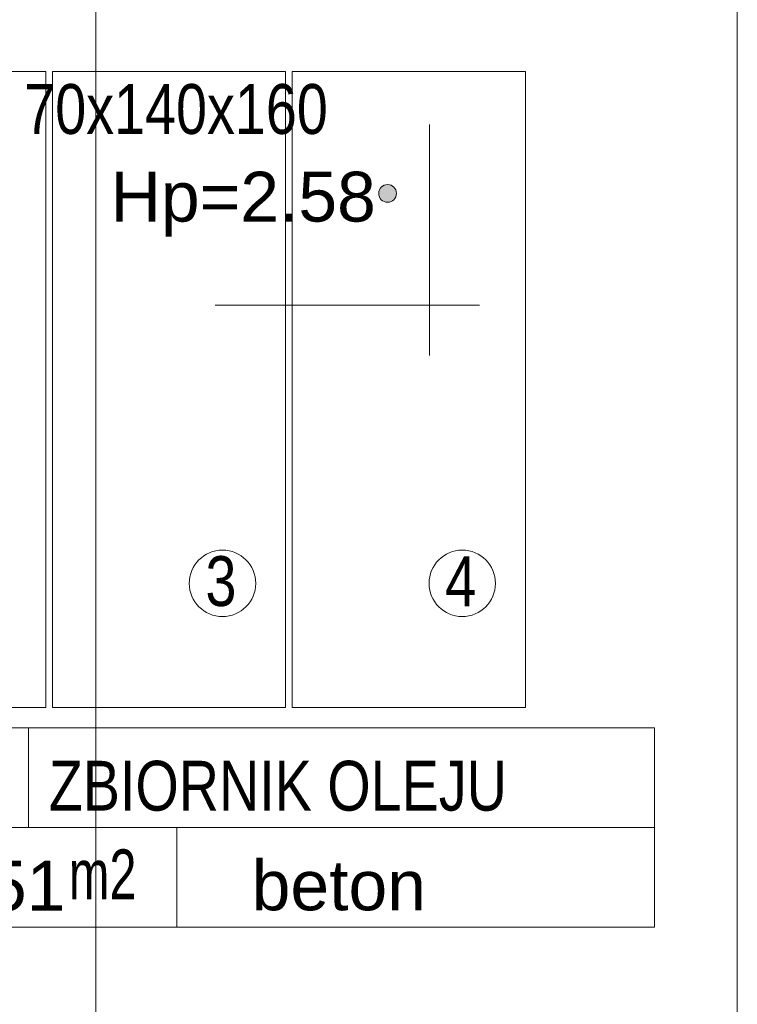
# Model space of a CAD drawing. Header units: millimetres. Extents: x -573548 to 674770, y -184010 to -47794.
# Tile 117 of 181: x 103808 to 105967, y -103989 to -101026. Entities that reach past the tile are written whole.
import ezdxf

# ---------------------------------------------------------------- set-up
doc = ezdxf.new("R2010")
doc.units = ezdxf.units.MM
for name, color, linetype, lineweight in [('A.02 RZUT PIWNICY_is$0$A-OPISY-2_Nr_pióra__2', 8, 'Continuous', 9), ('A.02 RZUT PIWNICY_is$0$A-OPISY-3_Nr_pióra__6', 8, 'Continuous', 9), ('A.02 RZUT PIWNICY_is$0$A-WYSOKOSCI_Nr_pióra__7', 8, 'Continuous', 9), ('A.02 RZUT PIWNICY_is$0$opisy inne_Nr_pióra__25', 8, 'Continuous', 9), ('A.02 RZUT PIWNICY_is$0$SCHODY_Nr_pióra__1', 8, 'Continuous', 9), ('A.02 RZUT PIWNICY_is$0$strop_cieniej_Nr_pióra__1', 8, 'Continuous', 9), ('A.02 RZUT PIWNICY_is$0$WYPOSAZENIE_Nr_pióra__8', 8, 'Continuous', 9)]:
    doc.layers.add(name, color=color, linetype=linetype, lineweight=lineweight)
doc.styles.add('A.02 RZUT PIWNICY_is$0$STYL_AUTOMATYCZNY_1', font='arial.ttf')
doc.styles.add('A.02 RZUT PIWNICY_is$0$STYL_AUTOMATYCZNY_4', font='arial.ttf', dxfattribs={"width": 0.8})
doc.styles.add('A.02 RZUT PIWNICY_is$0$STYL_AUTOMATYCZNY_5', font='arial.ttf', dxfattribs={"width": 0.7})

# ---------------------------------------------------------------- blocks, each defined once
blk = doc.blocks.new('A.02 RZUT PIWNICY_is')
at = {"layer": 'A.02 RZUT PIWNICY_is$0$A-WYSOKOSCI_Nr_pióra__7'}
blk.add_hatch(color=256, dxfattribs=at).paths.add_polyline_path([(105511.6, -101548.4, 1), (105458.2, -101548.4, 1)])
at = {"layer": 'A.02 RZUT PIWNICY_is$0$A-OPISY-3_Nr_pióra__6'}
for p, q in [((104404.2, -103156.8), (104404.2, -103456.8)), ((103819.4, -103456.8), (106287.7, -103456.8)), ((104851, -103456.8), (104851, -103756.9))]:
    blk.add_line(p, q, dxfattribs=at)
blk.add_lwpolyline([(103819.4, -103756.9), (103819.4, -103156.8), (106287.7, -103156.8), (106287.7, -103756.9)], close=True, dxfattribs=at)
at = {"layer": 'A.02 RZUT PIWNICY_is$0$A-WYSOKOSCI_Nr_pióra__7'}
blk.add_circle((105484.9, -101548.4), 26.7, dxfattribs=at)
at = {"layer": 'A.02 RZUT PIWNICY_is$0$opisy inne_Nr_pióra__25'}
for p, q in [((105611.3, -102036.5), (105611.3, -101341.3)), ((105761.3, -101884.2), (104966.3, -101884.2))]:
    blk.add_line(p, q, dxfattribs=at)
at = {"layer": 'A.02 RZUT PIWNICY_is$0$SCHODY_Nr_pióra__1'}
blk.add_lwpolyline([(102540.9, -103178.9), (102542, -102719.7), (102653.8, -102719.7), (102653.8, -102516.4), (102542.5, -102516.4), (102547, -100756.5), (106537.3, -100784.5), (106537.3, -104505.5), (102541.9, -104505.5), (102543, -104078), (102210.2, -104077.8), (102210.2, -103178.7)], close=True, dxfattribs=at)
for centre in [(104988.2, -102721.8), (105709.6, -102721.8)]:
    blk.add_circle(centre, 99.9, dxfattribs=at)
at = {"layer": 'A.02 RZUT PIWNICY_is$0$strop_cieniej_Nr_pióra__1'}
blk.add_line((104607.3, -100676.1), (104607.3, -104605.5), dxfattribs=at)
at = {"layer": 'A.02 RZUT PIWNICY_is$0$WYPOSAZENIE_Nr_pióra__8'}
for points in [[(103755.4, -103095), (104456.9, -103095), (104456.9, -101181.8), (103755.4, -101181.8)], [(104476.9, -103095), (105178.3, -103095), (105178.3, -101181.8), (104476.9, -101181.8)], [(105198.3, -103095), (105899.8, -103095), (105899.8, -101181.8), (105198.3, -101181.8)]]:
    blk.add_lwpolyline(points, close=True, dxfattribs=at)
at = {"layer": 'A.02 RZUT PIWNICY_is$0$A-OPISY-2_Nr_pióra__2', "char_height": 150}
for s, insert, attachment_point, style in [('\\A1;{\\pql;\\fArial|b0|i0|c238|p0;\\W0.800000;ZBIORNIK OLEJU}', (104465.5, -103407.9), 7, 'A.02 RZUT PIWNICY_is$0$STYL_AUTOMATYCZNY_4'), ('\\A1;{\\pql;\\fArial|b0|i0|c238|p0;\\W0.700000;m2}', (104525.8, -103522.4), 1, 'A.02 RZUT PIWNICY_is$0$STYL_AUTOMATYCZNY_5'), ('\\A1;{\\pql;\\fArial|b0|i0|c238|p0;\\W1.000000;beton}', (105076.1, -103707.8), 7, 'A.02 RZUT PIWNICY_is$0$STYL_AUTOMATYCZNY_1'), ('\\A1;{\\pql;\\fArial|b0|i0|c238|p0;\\W1.000000;16,51}', (103991, -103734.6), 7, 'A.02 RZUT PIWNICY_is$0$STYL_AUTOMATYCZNY_1')]:
    blk.add_mtext(s, dxfattribs=dict(at, insert=insert, attachment_point=attachment_point, style=style))
at = {"layer": 'A.02 RZUT PIWNICY_is$0$A-WYSOKOSCI_Nr_pióra__7', "insert": (105050.6, -101580.7), "char_height": 150, "attachment_point": 5, "style": 'A.02 RZUT PIWNICY_is$0$STYL_AUTOMATYCZNY_1'}
blk.add_mtext('\\A1;{\\pqc;\\fArial|b0|i0|c238|p0;\\W1.000000;Hp=2.58}', dxfattribs=at)
at = {"layer": 'A.02 RZUT PIWNICY_is$0$SCHODY_Nr_pióra__1', "char_height": 150, "attachment_point": 5, "style": 'A.02 RZUT PIWNICY_is$0$STYL_AUTOMATYCZNY_4'}
for s, insert in [('\\A1;{\\pqc;\\fArial|b0|i0|c238|p0;\\W0.800000;4 zbiorniki z olejem 70x140x160}', (104112.5, -101316.9)), ('\\A1;{\\pqc;\\fArial|b0|i0|c238|p0;\\W0.800000;3}', (104983.6, -102716)), ('\\A1;{\\pqc;\\fArial|b0|i0|c238|p0;\\W0.800000;4}', (105705, -102715.5))]:
    blk.add_mtext(s, dxfattribs=dict(at, insert=insert))

msp = doc.modelspace()

# ---------------------------------------------------------------- block references
at = {"ltscale": 10}
msp.add_blockref('A.02 RZUT PIWNICY_is', (-570.227, 0), dxfattribs=at)

doc.saveas('drawing.dxf')
